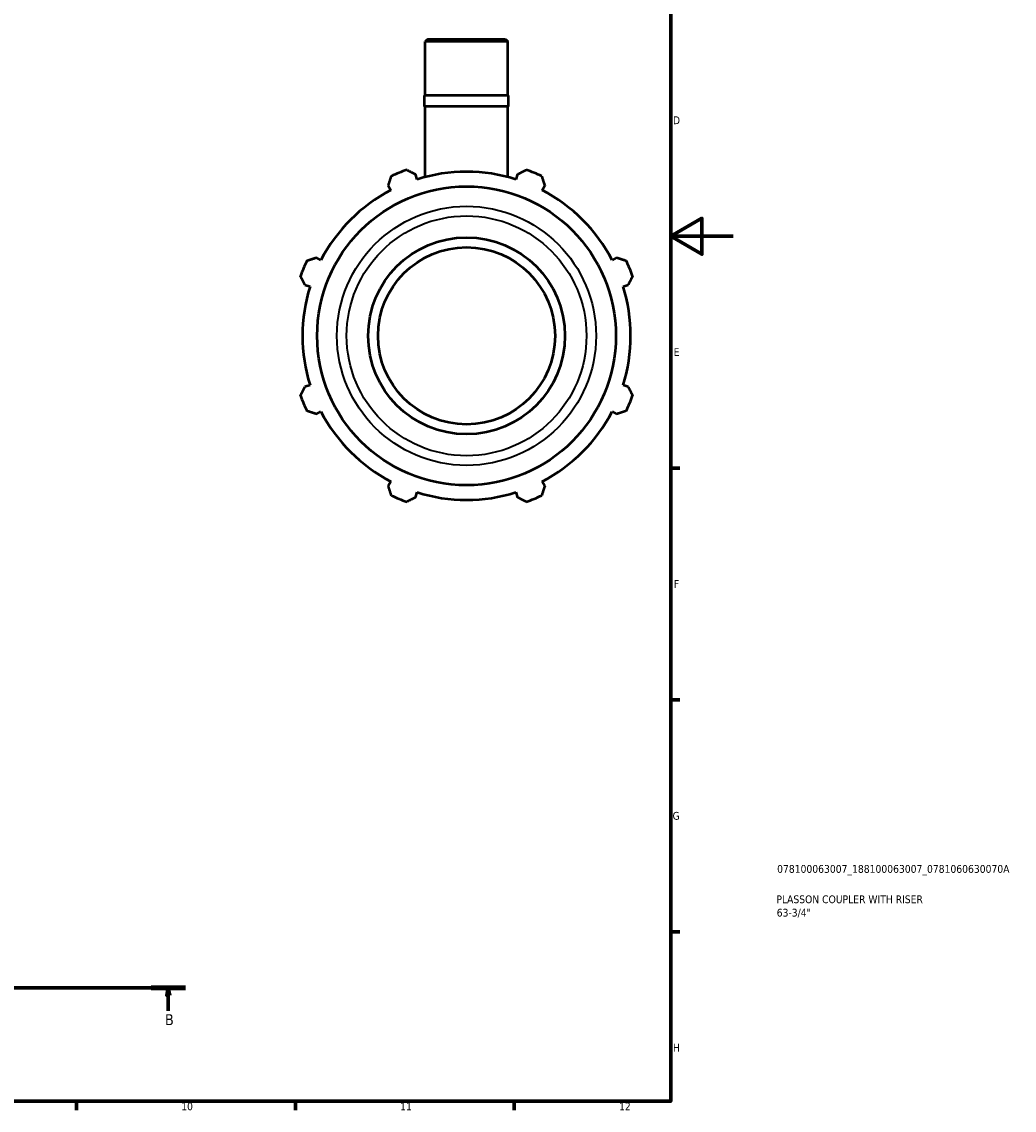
# Model space of a CAD drawing. Header units: millimetres. Extents: x 0 to 931, y 0 to 829.
# Tile 5 of 6: x 613 to 931, y 17 to 366. Entities that reach past the tile are written whole.
import ezdxf

# ---------------------------------------------------------------- set-up
doc = ezdxf.new("R2010")
doc.units = ezdxf.units.MM
doc.linetypes.add('CHAIN', pattern=[0.7087, 0.4724, -0.0591, 0.1181, -0.0591])
for name, color, linetype, lineweight in [('Border (ISO)', 7, 'Continuous', 70), ('Section Line (ISO)', 7, 'CHAIN', 70), ('Title (ISO)', 7, 'Continuous', 50), ('Visible (ISO)', 7, 'Continuous', 50), ('Visible Narrow (ISO)', 7, 'Continuous', 35)]:
    doc.layers.add(name, color=color, linetype=linetype, lineweight=lineweight)
doc.styles.add('Label Text (ISO)', font='tahoma.ttf')
doc.styles.add('Note Text (ISO)', font='tahoma.ttf')

# ---------------------------------------------------------------- blocks, each defined once
blk = doc.blocks.new('Borders Default Border')
at = {"layer": 'Border (ISO)'}
for p, q in [((821, 222.75), (823.9, 222.75)), ((821, 148.5), (823.9, 148.5)), ((821, 74.25), (823.9, 74.25)), ((630.75, 20), (630.75, 17.1)), ((700.83, 20), (700.83, 17.1)), ((770.92, 20), (770.92, 17.1))]:
    blk.add_line(p, q, dxfattribs=at)
at = {"layer": 'Border (ISO)', "flags": 128}
for points in [[(20, 20), (20, 574), (821, 574), (821, 20), (20, 20)], [(841, 297), (821, 297), (831, 302.77), (831, 291.23), (821, 297)]]:
    blk.add_lwpolyline(points, dxfattribs=at)
at = {"layer": 'Border (ISO)', "color": 232, "true_color": 0xca0064, "char_height": 2.5, "attachment_point": 7, "style": 'Note Text (ISO)'}
for s, insert in [('D', (821.73, 332.88)), ('E', (821.94, 258.63)), ('F', (822, 184.38)), ('G', (821.61, 110.08)), ('H', (821.74, 35.88)), ('10', (664.29, 17.05)), ('11', (734.37, 17.1)), ('12', (804.46, 17.1))]:
    blk.add_mtext(s, dxfattribs=dict(at, insert=insert))
blk = doc.blocks.new('Title Blocks ISO')
at = {"layer": 'Title (ISO)', "color": 232, "true_color": 0xca0064, "style": 'Note Text (ISO)'}
for tag, p in [('PART_NUMBER_001', (34.08, 73.13)), ('DESCRIPTION_001', (33.84, 63.4)), ('DESCRIPTION_002', (33.95, 59.12))]:
    blk.add_attdef(tag, p, '', height=2.5, dxfattribs=at)
blk = doc.blocks.new('2dTransSection0')
at = {"layer": 'Section Line (ISO)', "linetype": 'CHAIN'}
blk.add_line((222.42, 56.35), (665.66, 56.35), dxfattribs=at)
at = {"layer": 'Section Line (ISO)', "linetype": 'Continuous', "lineweight": 140}
blk.add_line((654.64, 56.35), (665.66, 56.35), dxfattribs=at)
at = {"layer": 'Section Line (ISO)', "linetype": 'Continuous'}
for p, q in [((660.15, 56.35), (659.65, 53.85)), ((660.15, 53.85), (660.15, 56.35)), ((660.65, 53.85), (660.15, 56.35)), ((659.65, 53.85), (660.65, 53.85)), ((660.15, 48.91), (660.15, 53.85))]:
    blk.add_line(p, q, dxfattribs=at)
at = {"layer": 'Section Line (ISO)', "linetype": 'Continuous', "flags": 128}
blk.add_lwpolyline([(660.65, 53.85), (660.15, 56.35), (659.65, 53.85), (660.65, 53.85)], dxfattribs=at)
at = {"layer": 'Section Line (ISO)'}
blk.add_solid([(660.65, 53.85), (660.15, 56.35), (659.65, 53.85), (660.65, 53.85)], dxfattribs=at)
at = {"layer": 'Section Line (ISO)', "insert": (659.08, 44.35), "char_height": 3.5, "attachment_point": 7, "style": 'Label Text (ISO)'}
blk.add_mtext('B', dxfattribs=at)

msp = doc.modelspace()

# ---------------------------------------------------------------- linework, layer by layer
at = {"layer": 'Visible (ISO)'}
for p, q in [((743.214, 360.098), (742.42, 359.305)), ((768.861, 359.305), (742.42, 359.305)), ((742.42, 342.098), (742.42, 359.305)), ((743.214, 360.098), (768.068, 360.098)), ((768.068, 360.098), (768.861, 359.305)), ((768.861, 342.098), (768.861, 359.305)), ((769.126, 342.098), (742.156, 342.098)), ((742.156, 338.498), (742.156, 342.098)), ((769.126, 338.498), (769.126, 342.098)), ((769.126, 338.498), (742.156, 338.498)), ((742.42, 315.953), (742.42, 338.498)), ((768.861, 315.953), (768.861, 338.498)), ((739.84, 315.211), (739.331, 316.828)), ((771.951, 316.828), (771.441, 315.211)), ((730.596, 313.21), (731.378, 311.706)), ((779.903, 311.706), (780.686, 313.21)), ((709.033, 289.361), (707.529, 290.143)), ((803.752, 290.143), (802.249, 289.361)), ((703.911, 281.408), (705.528, 280.899)), ((805.754, 280.899), (807.37, 281.408)), ((705.528, 249.298), (703.911, 248.788)), ((807.37, 248.788), (805.754, 249.298)), ((707.529, 240.053), (709.033, 240.836)), ((802.249, 240.836), (803.752, 240.053)), ((731.378, 218.49), (730.596, 216.987)), ((780.686, 216.987), (779.903, 218.49)), ((739.331, 213.369), (739.84, 214.985)), ((771.441, 214.985), (771.951, 213.369))]:
    msp.add_line(p, q, dxfattribs=at)
for radius in [47.837, 31.5, 28.35]:
    msp.add_circle((755.641, 265.098), radius, dxfattribs=at)
for radius, start, end in [(56.5, 109.79198, 115.20802), (52.545, 72.5, 107.5), (56.5, 64.79198, 70.20802), (52.545, 117.5, 152.5), (52.545, 27.5, 62.5), (56.5, 154.79198, 160.20802), (56.5, 19.79198, 25.20802), (52.545, 162.5, 197.5), (52.545, 342.5, 17.5), (56.5, 199.79198, 205.20802), (56.5, 334.79198, 340.20802), (52.545, 207.5, 242.5), (52.545, 297.5, 332.5), (56.5, 244.79198, 250.20802), (52.545, 252.5, 287.5), (56.5, 289.79198, 295.20802)]:
    msp.add_arc((755.641, 265.098), radius, start, end, dxfattribs=at)
for points, weights in [([(736.51, 318.261), (737.949, 317.53), (739.331, 316.828)], [1, 1.0017986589, 1.00278128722]), ([(771.951, 316.828), (773.333, 317.53), (774.772, 318.261)], [1.00278128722, 1.0017986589, 1]), ([(730.596, 313.21), (731.076, 314.683), (731.577, 316.218)], [1.00278128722, 1.0017986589, 1]), ([(779.705, 316.218), (780.205, 314.683), (780.686, 313.21)], [1, 1.0017986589, 1.00278128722]), ([(704.522, 289.162), (706.056, 289.663), (707.529, 290.143)], [1, 1.0017986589, 1.00278128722]), ([(803.752, 290.143), (805.226, 289.663), (806.76, 289.162)], [1.00278128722, 1.0017986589, 1]), ([(703.911, 281.408), (703.209, 282.79), (702.478, 284.229)], [1.00278128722, 1.0017986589, 1]), ([(808.803, 284.229), (808.072, 282.79), (807.37, 281.408)], [1, 1.0017986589, 1.00278128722]), ([(702.478, 245.967), (703.209, 247.406), (703.911, 248.788)], [1, 1.0017986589, 1.00278128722]), ([(807.37, 248.788), (808.072, 247.406), (808.803, 245.967)], [1.00278128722, 1.0017986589, 1]), ([(707.529, 240.053), (706.056, 240.534), (704.522, 241.034)], [1.00278128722, 1.0017986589, 1]), ([(806.76, 241.034), (805.226, 240.534), (803.752, 240.053)], [1, 1.0017986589, 1.00278128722]), ([(731.577, 213.979), (731.076, 215.513), (730.596, 216.987)], [1, 1.0017986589, 1.00278128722]), ([(780.686, 216.987), (780.205, 215.513), (779.705, 213.979)], [1.00278128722, 1.0017986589, 1]), ([(739.331, 213.369), (737.949, 212.667), (736.51, 211.936)], [1.00278128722, 1.0017986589, 1]), ([(774.772, 211.936), (773.333, 212.667), (771.951, 213.369)], [1, 1.0017986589, 1.00278128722])]:
    msp.add_rational_spline(points, weights, degree=2, dxfattribs=at)
at = {"layer": 'Visible Narrow (ISO)'}
for radius in [41.48, 38.399]:
    msp.add_circle((755.641, 265.098), radius, dxfattribs=at)

# ---------------------------------------------------------------- block references
msp.add_blockref('Borders Default Border', (0, 0))
msp.add_blockref('Title Blocks ISO', (821, 20)).add_auto_attribs({'PART_NUMBER_001': '078100063007_188100063007_0781060630070A', 'DESCRIPTION_001': 'PLASSON COUPLER WITH RISER', 'DESCRIPTION_002': '63-3/4"'})
at = {"layer": 'Section Line (ISO)'}
msp.add_blockref('2dTransSection0', (0, 0), dxfattribs=at)

doc.saveas('drawing.dxf')
